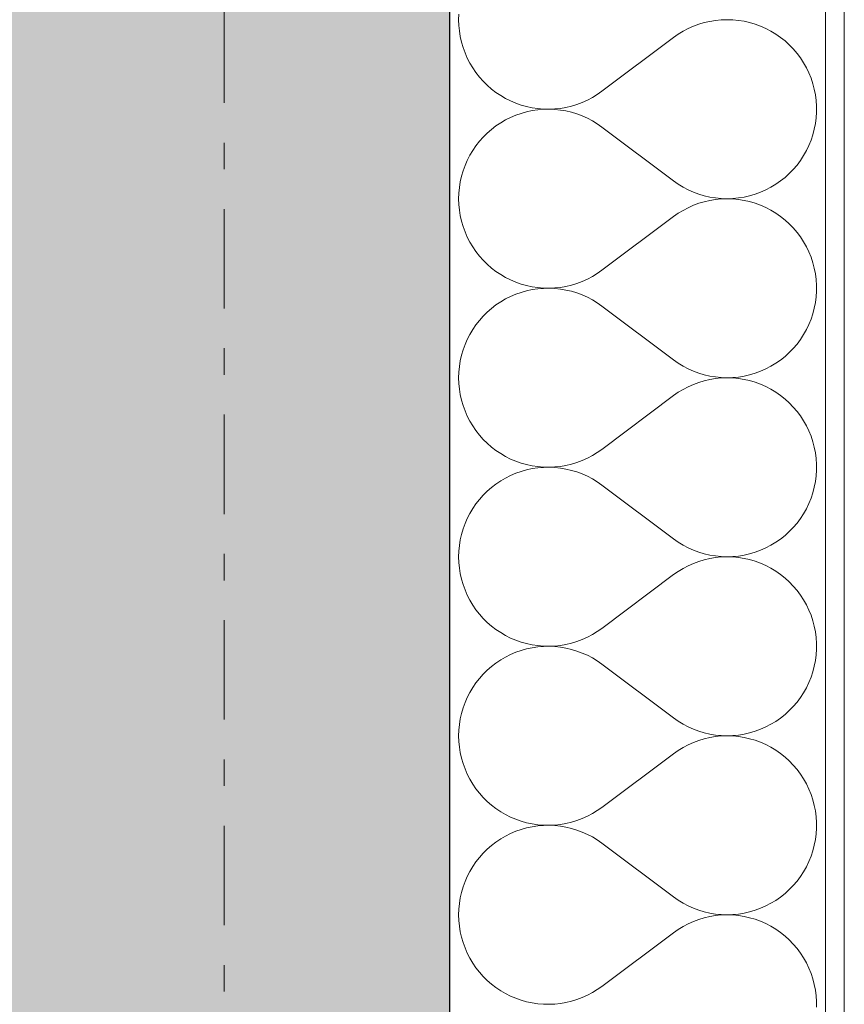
# Model space of a CAD drawing. Extents: x 100 to 2982, y 37 to 2050.
# Tile 89 of 130: x 2137 to 2181, y 808 to 860. Entities that reach past the tile are written whole.
import ezdxf
from ezdxf.xclip import XClip

# ---------------------------------------------------------------- set-up
doc = ezdxf.new("R2010")
doc.units = 0
doc.header["$MEASUREMENT"] = 0
doc.header["$XCLIPFRAME"] = 0
doc.linetypes.add('Przerywana podwójnie', pattern=[54.680554, 26.458333, -10.583333, 7.055556, -10.583333])
for name, color, linetype in [('410-K Osie', 7, 'Continuous'), ('420-K Ściany', 7, 'Continuous'), ('820-G Rysunki Obrazki', 7, 'Continuous')]:
    doc.layers.add(name, color=color, linetype=linetype)

# ---------------------------------------------------------------- blocks, each defined once
blk = doc.blocks.new('*X17')
at = {"layer": '420-K Ściany', "color": 174, "linetype": 'Continuous', "lineweight": 5, "ltscale": 0.2}
for p, q in [((2160.288, 860.442), (2160.278, 860.141)), ((2160.278, 860.141), (2160.288, 859.84)), ((2173.946, 860.101), (2173.645, 860.052)), ((2174.25, 860.131), (2173.946, 860.101)), ((2174.556, 860.141), (2174.25, 860.131)), ((2174.861, 860.132), (2174.556, 860.141)), ((2175.166, 860.103), (2174.861, 860.132)), ((2175.467, 860.055), (2175.166, 860.103)), ((2160.288, 859.84), (2160.316, 859.54)), ((2172.489, 859.665), (2172.218, 859.523)), ((2172.768, 859.789), (2172.489, 859.665)), ((2173.054, 859.896), (2172.768, 859.789)), ((2173.347, 859.983), (2173.054, 859.896)), ((2173.645, 860.052), (2173.347, 859.983)), ((2175.765, 859.987), (2175.467, 860.055)), ((2176.058, 859.901), (2175.765, 859.987)), ((2176.345, 859.795), (2176.058, 859.901)), ((2176.625, 859.672), (2176.345, 859.795)), ((2176.896, 859.531), (2176.625, 859.672)), ((2160.316, 859.54), (2160.364, 859.243)), ((2160.364, 859.243), (2160.43, 858.949)), ((2171.707, 859.189), (2167.897, 856.332)), ((2171.957, 859.364), (2171.707, 859.189)), ((2172.218, 859.523), (2171.957, 859.364)), ((2177.157, 859.373), (2176.896, 859.531)), ((2177.408, 859.198), (2177.157, 859.373)), ((2177.647, 859.008), (2177.408, 859.198)), ((2160.43, 858.949), (2160.514, 858.66)), ((2160.514, 858.66), (2160.617, 858.377)), ((2177.874, 858.803), (2177.647, 859.008)), ((2178.086, 858.583), (2177.874, 858.803)), ((2178.285, 858.351), (2178.086, 858.583)), ((2160.617, 858.377), (2160.738, 858.101)), ((2160.738, 858.101), (2160.875, 857.833)), ((2178.468, 858.106), (2178.285, 858.351)), ((2178.635, 857.85), (2178.468, 858.106)), ((2160.875, 857.833), (2161.029, 857.574)), ((2161.029, 857.574), (2161.2, 857.326)), ((2178.785, 857.584), (2178.635, 857.85)), ((2178.917, 857.309), (2178.785, 857.584)), ((2161.2, 857.326), (2161.385, 857.088)), ((2161.385, 857.088), (2161.586, 856.863)), ((2179.032, 857.026), (2178.917, 857.309)), ((2179.129, 856.736), (2179.032, 857.026)), ((2161.586, 856.863), (2161.8, 856.652)), ((2161.8, 856.652), (2162.027, 856.454)), ((2162.027, 856.454), (2162.266, 856.271)), ((2179.206, 856.44), (2179.129, 856.736)), ((2179.265, 856.14), (2179.206, 856.44)), ((2162.266, 856.271), (2162.516, 856.103)), ((2162.516, 856.103), (2162.777, 855.951)), ((2162.777, 855.951), (2163.046, 855.817)), ((2167.127, 855.861), (2167.394, 856.002)), ((2167.394, 856.002), (2167.651, 856.159)), ((2167.651, 856.159), (2167.897, 856.332)), ((2179.304, 855.837), (2179.265, 856.14)), ((2163.046, 855.817), (2163.324, 855.699)), ((2163.324, 855.699), (2163.608, 855.6)), ((2163.608, 855.6), (2163.898, 855.518)), ((2163.898, 855.518), (2164.192, 855.455)), ((2164.192, 855.455), (2164.49, 855.411)), ((2164.49, 855.411), (2164.791, 855.386)), ((2164.791, 855.386), (2165.092, 855.38)), ((2165.092, 855.38), (2165.393, 855.392)), ((2165.393, 855.392), (2165.692, 855.424)), ((2165.692, 855.424), (2165.989, 855.475)), ((2165.989, 855.475), (2166.282, 855.544)), ((2166.282, 855.544), (2166.57, 855.632)), ((2166.57, 855.632), (2166.852, 855.738)), ((2166.852, 855.738), (2167.127, 855.861)), ((2179.323, 855.532), (2179.304, 855.837)), ((2179.323, 855.226), (2179.323, 855.532)), ((2163.046, 854.942), (2162.777, 854.807)), ((2163.324, 855.059), (2163.046, 854.942)), ((2163.608, 855.159), (2163.324, 855.059)), ((2163.898, 855.24), (2163.608, 855.159)), ((2164.192, 855.303), (2163.898, 855.24)), ((2164.49, 855.347), (2164.192, 855.303)), ((2164.791, 855.373), (2164.49, 855.347)), ((2165.092, 855.379), (2164.791, 855.373)), ((2165.393, 855.366), (2165.092, 855.379)), ((2165.692, 855.334), (2165.393, 855.366)), ((2165.989, 855.284), (2165.692, 855.334)), ((2166.282, 855.214), (2165.989, 855.284)), ((2166.57, 855.127), (2166.282, 855.214)), ((2166.852, 855.021), (2166.57, 855.127)), ((2167.127, 854.897), (2166.852, 855.021)), ((2167.394, 854.757), (2167.127, 854.897)), ((2179.265, 854.618), (2179.304, 854.922)), ((2179.304, 854.922), (2179.323, 855.226)), ((2162.266, 854.488), (2162.027, 854.305)), ((2162.516, 854.656), (2162.266, 854.488)), ((2162.777, 854.807), (2162.516, 854.656)), ((2167.651, 854.6), (2167.394, 854.757)), ((2167.897, 854.427), (2167.651, 854.6)), ((2171.707, 851.57), (2167.897, 854.427)), ((2179.206, 854.319), (2179.265, 854.618)), ((2161.586, 853.895), (2161.385, 853.67)), ((2161.8, 854.107), (2161.586, 853.895)), ((2162.027, 854.305), (2161.8, 854.107)), ((2179.032, 853.733), (2179.129, 854.023)), ((2179.129, 854.023), (2179.206, 854.319)), ((2161.2, 853.433), (2161.029, 853.185)), ((2161.385, 853.67), (2161.2, 853.433)), ((2178.785, 853.175), (2178.917, 853.45)), ((2178.917, 853.45), (2179.032, 853.733)), ((2160.875, 852.926), (2160.738, 852.658)), ((2161.029, 853.185), (2160.875, 852.926)), ((2178.468, 852.652), (2178.635, 852.908)), ((2178.635, 852.908), (2178.785, 853.175)), ((2160.617, 852.382), (2160.514, 852.099)), ((2160.738, 852.658), (2160.617, 852.382)), ((2178.086, 852.175), (2178.285, 852.408)), ((2178.285, 852.408), (2178.468, 852.652)), ((2160.43, 851.81), (2160.364, 851.516)), ((2160.514, 852.099), (2160.43, 851.81)), ((2177.408, 851.56), (2177.647, 851.75)), ((2177.647, 851.75), (2177.874, 851.956)), ((2177.874, 851.956), (2178.086, 852.175)), ((2160.316, 851.218), (2160.288, 850.918)), ((2160.364, 851.516), (2160.316, 851.218)), ((2171.707, 851.57), (2171.957, 851.394)), ((2171.957, 851.394), (2172.218, 851.235)), ((2172.218, 851.235), (2172.489, 851.093)), ((2176.625, 851.086), (2176.896, 851.227)), ((2176.896, 851.227), (2177.157, 851.386)), ((2177.157, 851.386), (2177.408, 851.56)), ((2160.288, 850.918), (2160.278, 850.617)), ((2172.489, 851.093), (2172.768, 850.969)), ((2172.768, 850.969), (2173.054, 850.863)), ((2173.054, 850.863), (2173.347, 850.775)), ((2173.347, 850.775), (2173.645, 850.707)), ((2173.645, 850.707), (2173.946, 850.658)), ((2175.166, 850.656), (2175.467, 850.704)), ((2175.467, 850.704), (2175.765, 850.771)), ((2175.765, 850.771), (2176.058, 850.858)), ((2176.058, 850.858), (2176.345, 850.963)), ((2176.345, 850.963), (2176.625, 851.086)), ((2160.278, 850.617), (2160.288, 850.316)), ((2160.288, 850.316), (2160.316, 850.016)), ((2172.768, 850.266), (2172.489, 850.141)), ((2173.054, 850.372), (2172.768, 850.266)), ((2173.347, 850.459), (2173.054, 850.372)), ((2173.645, 850.528), (2173.347, 850.459)), ((2173.946, 850.577), (2173.645, 850.528)), ((2173.946, 850.658), (2174.25, 850.628)), ((2174.25, 850.607), (2173.946, 850.577)), ((2174.25, 850.628), (2174.556, 850.617)), ((2174.556, 850.617), (2174.25, 850.607)), ((2174.556, 850.617), (2174.861, 850.627)), ((2174.861, 850.608), (2174.556, 850.617)), ((2174.861, 850.627), (2175.166, 850.656)), ((2175.166, 850.579), (2174.861, 850.608)), ((2175.467, 850.531), (2175.166, 850.579)), ((2175.765, 850.463), (2175.467, 850.531)), ((2176.058, 850.377), (2175.765, 850.463)), ((2176.345, 850.272), (2176.058, 850.377)), ((2176.625, 850.148), (2176.345, 850.272)), ((2176.896, 850.007), (2176.625, 850.148)), ((2160.316, 850.016), (2160.364, 849.719)), ((2160.364, 849.719), (2160.43, 849.425)), ((2171.707, 849.665), (2167.897, 846.808)), ((2171.957, 849.84), (2171.707, 849.665)), ((2172.218, 849.999), (2171.957, 849.84)), ((2172.489, 850.141), (2172.218, 849.999)), ((2177.157, 849.849), (2176.896, 850.007)), ((2177.408, 849.675), (2177.157, 849.849)), ((2177.647, 849.484), (2177.408, 849.675)), ((2160.43, 849.425), (2160.514, 849.136)), ((2160.514, 849.136), (2160.617, 848.853)), ((2177.874, 849.279), (2177.647, 849.484)), ((2178.086, 849.06), (2177.874, 849.279)), ((2160.617, 848.853), (2160.738, 848.577)), ((2160.738, 848.577), (2160.875, 848.309)), ((2178.285, 848.827), (2178.086, 849.06)), ((2178.468, 848.582), (2178.285, 848.827)), ((2178.635, 848.326), (2178.468, 848.582)), ((2160.875, 848.309), (2161.029, 848.05)), ((2161.029, 848.05), (2161.2, 847.802)), ((2178.785, 848.06), (2178.635, 848.326)), ((2178.917, 847.785), (2178.785, 848.06)), ((2161.2, 847.802), (2161.385, 847.565)), ((2161.385, 847.565), (2161.586, 847.34)), ((2179.032, 847.502), (2178.917, 847.785)), ((2161.586, 847.34), (2161.8, 847.128)), ((2161.8, 847.128), (2162.027, 846.93)), ((2179.129, 847.212), (2179.032, 847.502)), ((2179.206, 846.916), (2179.129, 847.212)), ((2162.027, 846.93), (2162.266, 846.747)), ((2162.266, 846.747), (2162.516, 846.579)), ((2162.516, 846.579), (2162.777, 846.428)), ((2167.127, 846.337), (2167.394, 846.478)), ((2167.394, 846.478), (2167.651, 846.635)), ((2167.651, 846.635), (2167.897, 846.808)), ((2179.265, 846.616), (2179.206, 846.916)), ((2179.304, 846.313), (2179.265, 846.616)), ((2162.777, 846.428), (2163.046, 846.293)), ((2163.046, 846.293), (2163.324, 846.176)), ((2163.324, 846.176), (2163.608, 846.076)), ((2163.608, 846.076), (2163.898, 845.994)), ((2163.898, 845.994), (2164.192, 845.931)), ((2165.989, 845.951), (2166.282, 846.02)), ((2166.282, 846.02), (2166.57, 846.108)), ((2166.57, 846.108), (2166.852, 846.214)), ((2166.852, 846.214), (2167.127, 846.337)), ((2179.323, 846.008), (2179.304, 846.313)), ((2179.323, 845.703), (2179.323, 846.008)), ((2163.324, 845.535), (2163.046, 845.418)), ((2163.608, 845.635), (2163.324, 845.535)), ((2163.898, 845.716), (2163.608, 845.635)), ((2164.192, 845.779), (2163.898, 845.716)), ((2164.192, 845.931), (2164.49, 845.887)), ((2164.49, 845.824), (2164.192, 845.779)), ((2164.49, 845.887), (2164.791, 845.862)), ((2164.791, 845.849), (2164.49, 845.824)), ((2164.791, 845.862), (2165.092, 845.856)), ((2165.092, 845.855), (2164.791, 845.849)), ((2165.092, 845.856), (2165.393, 845.869)), ((2165.393, 845.842), (2165.092, 845.855)), ((2165.393, 845.869), (2165.692, 845.9)), ((2165.692, 845.811), (2165.393, 845.842)), ((2165.692, 845.9), (2165.989, 845.951)), ((2165.989, 845.76), (2165.692, 845.811)), ((2166.282, 845.691), (2165.989, 845.76)), ((2166.57, 845.603), (2166.282, 845.691)), ((2166.852, 845.497), (2166.57, 845.603)), ((2167.127, 845.374), (2166.852, 845.497)), ((2179.304, 845.398), (2179.323, 845.703)), ((2162.266, 844.964), (2162.027, 844.781)), ((2162.516, 845.132), (2162.266, 844.964)), ((2162.777, 845.283), (2162.516, 845.132)), ((2163.046, 845.418), (2162.777, 845.283)), ((2167.394, 845.233), (2167.127, 845.374)), ((2167.651, 845.076), (2167.394, 845.233)), ((2167.897, 844.903), (2167.651, 845.076)), ((2179.206, 844.795), (2179.265, 845.095)), ((2179.265, 845.095), (2179.304, 845.398)), ((2161.8, 844.583), (2161.586, 844.371)), ((2162.027, 844.781), (2161.8, 844.583)), ((2171.707, 842.046), (2167.897, 844.903)), ((2179.032, 844.209), (2179.129, 844.499)), ((2179.129, 844.499), (2179.206, 844.795)), ((2161.2, 843.909), (2161.029, 843.661)), ((2161.385, 844.146), (2161.2, 843.909)), ((2161.586, 844.371), (2161.385, 844.146)), ((2178.785, 843.651), (2178.917, 843.926)), ((2178.917, 843.926), (2179.032, 844.209)), ((2160.875, 843.402), (2160.738, 843.134)), ((2161.029, 843.661), (2160.875, 843.402)), ((2178.468, 843.129), (2178.635, 843.385)), ((2178.635, 843.385), (2178.785, 843.651)), ((2160.617, 842.858), (2160.514, 842.575)), ((2160.738, 843.134), (2160.617, 842.858)), ((2178.086, 842.651), (2178.285, 842.884)), ((2178.285, 842.884), (2178.468, 843.129)), ((2160.43, 842.286), (2160.364, 841.992)), ((2160.514, 842.575), (2160.43, 842.286)), ((2177.647, 842.227), (2177.874, 842.432)), ((2177.874, 842.432), (2178.086, 842.651)), ((2160.364, 841.992), (2160.316, 841.694)), ((2171.707, 842.046), (2171.957, 841.871)), ((2171.957, 841.871), (2172.218, 841.712)), ((2176.896, 841.704), (2177.157, 841.862)), ((2177.157, 841.862), (2177.408, 842.036)), ((2177.408, 842.036), (2177.647, 842.227)), ((2160.288, 841.395), (2160.278, 841.094)), ((2160.316, 841.694), (2160.288, 841.395)), ((2172.218, 841.712), (2172.489, 841.57)), ((2172.489, 841.57), (2172.768, 841.445)), ((2172.768, 841.445), (2173.054, 841.339)), ((2173.054, 841.339), (2173.347, 841.252)), ((2173.347, 841.252), (2173.645, 841.183)), ((2175.467, 841.18), (2175.765, 841.248)), ((2175.765, 841.248), (2176.058, 841.334)), ((2176.058, 841.334), (2176.345, 841.439)), ((2176.345, 841.439), (2176.625, 841.563)), ((2176.625, 841.563), (2176.896, 841.704)), ((2160.278, 841.094), (2160.288, 840.792)), ((2160.288, 840.792), (2160.316, 840.493)), ((2172.768, 840.742), (2172.489, 840.618)), ((2173.054, 840.848), (2172.768, 840.742)), ((2173.347, 840.935), (2173.054, 840.848)), ((2173.645, 841.004), (2173.347, 840.935)), ((2173.645, 841.183), (2173.946, 841.134)), ((2173.946, 841.053), (2173.645, 841.004)), ((2173.946, 841.134), (2174.25, 841.104)), ((2174.25, 841.083), (2173.946, 841.053)), ((2174.25, 841.104), (2174.556, 841.094)), ((2174.556, 841.094), (2174.25, 841.083)), ((2174.556, 841.094), (2174.861, 841.103)), ((2174.861, 841.084), (2174.556, 841.094)), ((2174.861, 841.103), (2175.166, 841.132)), ((2175.166, 841.055), (2174.861, 841.084)), ((2175.166, 841.132), (2175.467, 841.18)), ((2175.467, 841.007), (2175.166, 841.055)), ((2175.765, 840.939), (2175.467, 841.007)), ((2176.058, 840.853), (2175.765, 840.939)), ((2176.345, 840.748), (2176.058, 840.853)), ((2176.625, 840.624), (2176.345, 840.748)), ((2160.316, 840.493), (2160.364, 840.195)), ((2160.364, 840.195), (2160.43, 839.901)), ((2171.957, 840.317), (2171.707, 840.141)), ((2172.218, 840.476), (2171.957, 840.317)), ((2172.489, 840.618), (2172.218, 840.476)), ((2176.896, 840.483), (2176.625, 840.624)), ((2177.157, 840.325), (2176.896, 840.483)), ((2177.408, 840.151), (2177.157, 840.325)), ((2160.43, 839.901), (2160.514, 839.612)), ((2171.707, 840.141), (2167.897, 837.284)), ((2177.647, 839.96), (2177.408, 840.151)), ((2177.874, 839.755), (2177.647, 839.96)), ((2178.086, 839.536), (2177.874, 839.755)), ((2160.514, 839.612), (2160.617, 839.329)), ((2160.617, 839.329), (2160.738, 839.053)), ((2178.285, 839.303), (2178.086, 839.536)), ((2178.468, 839.059), (2178.285, 839.303)), ((2160.738, 839.053), (2160.875, 838.785)), ((2160.875, 838.785), (2161.029, 838.526)), ((2178.635, 838.803), (2178.468, 839.059)), ((2178.785, 838.536), (2178.635, 838.803)), ((2161.029, 838.526), (2161.2, 838.278)), ((2161.2, 838.278), (2161.385, 838.041)), ((2178.917, 838.261), (2178.785, 838.536)), ((2179.032, 837.978), (2178.917, 838.261)), ((2161.385, 838.041), (2161.586, 837.816)), ((2161.586, 837.816), (2161.8, 837.604)), ((2161.8, 837.604), (2162.027, 837.406)), ((2179.129, 837.688), (2179.032, 837.978)), ((2179.206, 837.392), (2179.129, 837.688)), ((2162.027, 837.406), (2162.266, 837.223)), ((2162.266, 837.223), (2162.516, 837.055)), ((2162.516, 837.055), (2162.777, 836.904)), ((2167.394, 836.954), (2167.651, 837.111)), ((2167.651, 837.111), (2167.897, 837.284)), ((2179.265, 837.092), (2179.206, 837.392)), ((2179.304, 836.789), (2179.265, 837.092)), ((2162.777, 836.904), (2163.046, 836.769)), ((2163.046, 836.769), (2163.324, 836.652)), ((2163.324, 836.652), (2163.608, 836.552)), ((2163.608, 836.552), (2163.898, 836.471)), ((2166.282, 836.497), (2166.57, 836.584)), ((2166.57, 836.584), (2166.852, 836.69)), ((2166.852, 836.69), (2167.127, 836.813)), ((2167.127, 836.813), (2167.394, 836.954)), ((2179.323, 836.484), (2179.304, 836.789)), ((2163.324, 836.012), (2163.046, 835.894)), ((2163.608, 836.111), (2163.324, 836.012)), ((2163.898, 836.193), (2163.608, 836.111)), ((2163.898, 836.471), (2164.192, 836.408)), ((2164.192, 836.256), (2163.898, 836.193)), ((2164.192, 836.408), (2164.49, 836.363)), ((2164.49, 836.3), (2164.192, 836.256)), ((2164.49, 836.363), (2164.791, 836.338)), ((2164.791, 836.325), (2164.49, 836.3)), ((2164.791, 836.338), (2165.092, 836.332)), ((2165.092, 836.331), (2164.791, 836.325)), ((2165.092, 836.332), (2165.393, 836.345)), ((2165.393, 836.319), (2165.092, 836.331)), ((2165.393, 836.345), (2165.692, 836.377)), ((2165.692, 836.287), (2165.393, 836.319)), ((2165.692, 836.377), (2165.989, 836.427)), ((2165.989, 836.236), (2165.692, 836.287)), ((2165.989, 836.427), (2166.282, 836.497)), ((2166.282, 836.167), (2165.989, 836.236)), ((2166.57, 836.079), (2166.282, 836.167)), ((2166.852, 835.973), (2166.57, 836.079)), ((2179.304, 835.874), (2179.323, 836.179)), ((2179.323, 836.179), (2179.323, 836.484)), ((2162.516, 835.608), (2162.266, 835.44)), ((2162.777, 835.759), (2162.516, 835.608)), ((2163.046, 835.894), (2162.777, 835.759)), ((2167.127, 835.85), (2166.852, 835.973)), ((2167.394, 835.709), (2167.127, 835.85)), ((2167.651, 835.552), (2167.394, 835.709)), ((2167.897, 835.379), (2167.651, 835.552)), ((2179.206, 835.271), (2179.265, 835.571)), ((2179.265, 835.571), (2179.304, 835.874)), ((2161.8, 835.059), (2161.586, 834.848)), ((2162.027, 835.257), (2161.8, 835.059)), ((2162.266, 835.44), (2162.027, 835.257)), ((2171.707, 832.522), (2167.897, 835.379)), ((2179.032, 834.685), (2179.129, 834.975)), ((2179.129, 834.975), (2179.206, 835.271)), ((2161.385, 834.623), (2161.2, 834.385)), ((2161.586, 834.848), (2161.385, 834.623)), ((2178.917, 834.402), (2179.032, 834.685)), ((2161.029, 834.137), (2160.875, 833.878)), ((2161.2, 834.385), (2161.029, 834.137)), ((2178.635, 833.861), (2178.785, 834.127)), ((2178.785, 834.127), (2178.917, 834.402)), ((2160.738, 833.61), (2160.617, 833.334)), ((2160.875, 833.878), (2160.738, 833.61)), ((2178.285, 833.36), (2178.468, 833.605)), ((2178.468, 833.605), (2178.635, 833.861)), ((2160.514, 833.051), (2160.43, 832.762)), ((2160.617, 833.334), (2160.514, 833.051)), ((2177.647, 832.703), (2177.874, 832.908)), ((2177.874, 832.908), (2178.086, 833.127)), ((2178.086, 833.127), (2178.285, 833.36)), ((2160.364, 832.468), (2160.316, 832.171)), ((2160.43, 832.762), (2160.364, 832.468)), ((2171.707, 832.522), (2171.957, 832.347)), ((2171.957, 832.347), (2172.218, 832.188)), ((2176.896, 832.18), (2177.157, 832.338)), ((2177.157, 832.338), (2177.408, 832.513)), ((2177.408, 832.513), (2177.647, 832.703)), ((2160.288, 831.871), (2160.278, 831.57)), ((2160.316, 832.171), (2160.288, 831.871)), ((2172.218, 832.188), (2172.489, 832.046)), ((2172.489, 832.046), (2172.768, 831.921)), ((2172.768, 831.921), (2173.054, 831.815)), ((2173.054, 831.815), (2173.347, 831.728)), ((2175.765, 831.724), (2176.058, 831.81)), ((2176.058, 831.81), (2176.345, 831.915)), ((2176.345, 831.915), (2176.625, 832.039)), ((2176.625, 832.039), (2176.896, 832.18)), ((2160.278, 831.57), (2160.288, 831.269)), ((2173.054, 831.324), (2172.768, 831.218)), ((2173.347, 831.412), (2173.054, 831.324)), ((2173.347, 831.728), (2173.645, 831.659)), ((2173.645, 831.48), (2173.347, 831.412)), ((2173.645, 831.659), (2173.946, 831.61)), ((2173.946, 831.53), (2173.645, 831.48)), ((2173.946, 831.61), (2174.25, 831.58)), ((2174.25, 831.559), (2173.946, 831.53)), ((2174.25, 831.58), (2174.556, 831.57)), ((2174.556, 831.57), (2174.25, 831.559)), ((2174.556, 831.57), (2174.861, 831.579)), ((2174.861, 831.56), (2174.556, 831.57)), ((2174.861, 831.579), (2175.166, 831.608)), ((2175.166, 831.532), (2174.861, 831.56)), ((2175.166, 831.608), (2175.467, 831.656)), ((2175.467, 831.483), (2175.166, 831.532)), ((2175.467, 831.656), (2175.765, 831.724)), ((2175.765, 831.416), (2175.467, 831.483)), ((2176.058, 831.329), (2175.765, 831.416)), ((2176.345, 831.224), (2176.058, 831.329)), ((2160.288, 831.269), (2160.316, 830.969)), ((2160.316, 830.969), (2160.364, 830.671)), ((2171.957, 830.793), (2171.707, 830.617)), ((2172.218, 830.952), (2171.957, 830.793)), ((2172.489, 831.094), (2172.218, 830.952)), ((2172.768, 831.218), (2172.489, 831.094)), ((2176.625, 831.101), (2176.345, 831.224)), ((2176.896, 830.96), (2176.625, 831.101)), ((2177.157, 830.801), (2176.896, 830.96)), ((2177.408, 830.627), (2177.157, 830.801)), ((2160.364, 830.671), (2160.43, 830.377)), ((2160.43, 830.377), (2160.514, 830.088)), ((2171.707, 830.617), (2167.897, 827.76)), ((2177.647, 830.437), (2177.408, 830.627)), ((2177.874, 830.231), (2177.647, 830.437)), ((2160.514, 830.088), (2160.617, 829.805)), ((2160.617, 829.805), (2160.738, 829.529)), ((2178.086, 830.012), (2177.874, 830.231)), ((2178.285, 829.78), (2178.086, 830.012)), ((2178.468, 829.535), (2178.285, 829.78)), ((2160.738, 829.529), (2160.875, 829.261)), ((2160.875, 829.261), (2161.029, 829.003)), ((2178.635, 829.279), (2178.468, 829.535)), ((2178.785, 829.013), (2178.635, 829.279)), ((2161.029, 829.003), (2161.2, 828.754)), ((2161.2, 828.754), (2161.385, 828.517)), ((2178.917, 828.737), (2178.785, 829.013)), ((2179.032, 828.454), (2178.917, 828.737)), ((2161.385, 828.517), (2161.586, 828.292)), ((2161.586, 828.292), (2161.8, 828.08)), ((2179.129, 828.164), (2179.032, 828.454)), ((2179.206, 827.869), (2179.129, 828.164)), ((2161.8, 828.08), (2162.027, 827.882)), ((2162.027, 827.882), (2162.266, 827.699)), ((2162.266, 827.699), (2162.516, 827.532)), ((2167.651, 827.587), (2167.897, 827.76)), ((2179.265, 827.569), (2179.206, 827.869)), ((2162.516, 827.532), (2162.777, 827.38)), ((2162.777, 827.38), (2163.046, 827.245)), ((2163.046, 827.245), (2163.324, 827.128)), ((2163.324, 827.128), (2163.608, 827.028)), ((2166.57, 827.06), (2166.852, 827.166)), ((2166.852, 827.166), (2167.127, 827.29)), ((2167.127, 827.29), (2167.394, 827.43)), ((2167.394, 827.43), (2167.651, 827.587)), ((2179.304, 827.266), (2179.265, 827.569)), ((2179.323, 826.961), (2179.304, 827.266)), ((2163.608, 826.587), (2163.324, 826.488)), ((2163.608, 827.028), (2163.898, 826.947)), ((2163.898, 826.669), (2163.608, 826.587)), ((2163.898, 826.947), (2164.192, 826.884)), ((2164.192, 826.732), (2163.898, 826.669)), ((2164.192, 826.884), (2164.49, 826.84)), ((2164.49, 826.776), (2164.192, 826.732)), ((2164.49, 826.84), (2164.791, 826.814)), ((2164.791, 826.801), (2164.49, 826.776)), ((2164.791, 826.814), (2165.092, 826.808)), ((2165.092, 826.808), (2164.791, 826.801)), ((2165.092, 826.808), (2165.393, 826.821)), ((2165.393, 826.795), (2165.092, 826.808)), ((2165.393, 826.821), (2165.692, 826.853)), ((2165.692, 826.763), (2165.393, 826.795)), ((2165.692, 826.853), (2165.989, 826.903)), ((2165.989, 826.712), (2165.692, 826.763)), ((2165.989, 826.903), (2166.282, 826.973)), ((2166.282, 826.643), (2165.989, 826.712)), ((2166.282, 826.973), (2166.57, 827.06)), ((2166.57, 826.555), (2166.282, 826.643)), ((2179.304, 826.35), (2179.323, 826.655)), ((2179.323, 826.655), (2179.323, 826.961)), ((2162.516, 826.084), (2162.266, 825.917)), ((2162.777, 826.236), (2162.516, 826.084)), ((2163.046, 826.37), (2162.777, 826.236)), ((2163.324, 826.488), (2163.046, 826.37)), ((2166.852, 826.449), (2166.57, 826.555)), ((2167.127, 826.326), (2166.852, 826.449)), ((2167.394, 826.186), (2167.127, 826.326)), ((2167.651, 826.028), (2167.394, 826.186)), ((2179.265, 826.047), (2179.304, 826.35)), ((2161.8, 825.536), (2161.586, 825.324)), ((2162.027, 825.733), (2161.8, 825.536)), ((2162.266, 825.917), (2162.027, 825.733)), ((2167.897, 825.855), (2167.651, 826.028)), ((2171.707, 822.998), (2167.897, 825.855)), ((2179.129, 825.452), (2179.206, 825.747)), ((2179.206, 825.747), (2179.265, 826.047)), ((2161.385, 825.099), (2161.2, 824.862)), ((2161.586, 825.324), (2161.385, 825.099)), ((2178.917, 824.878), (2179.032, 825.162)), ((2179.032, 825.162), (2179.129, 825.452)), ((2161.029, 824.613), (2160.875, 824.354)), ((2161.2, 824.862), (2161.029, 824.613)), ((2178.635, 824.337), (2178.785, 824.603)), ((2178.785, 824.603), (2178.917, 824.878)), ((2160.738, 824.087), (2160.617, 823.81)), ((2160.875, 824.354), (2160.738, 824.087)), ((2178.285, 823.836), (2178.468, 824.081)), ((2178.468, 824.081), (2178.635, 824.337)), ((2160.514, 823.527), (2160.43, 823.238)), ((2160.617, 823.81), (2160.514, 823.527)), ((2177.874, 823.384), (2178.086, 823.604)), ((2178.086, 823.604), (2178.285, 823.836)), ((2160.364, 822.944), (2160.316, 822.647)), ((2160.43, 823.238), (2160.364, 822.944)), ((2171.707, 822.998), (2171.957, 822.823)), ((2177.157, 822.814), (2177.408, 822.989)), ((2177.408, 822.989), (2177.647, 823.179)), ((2177.647, 823.179), (2177.874, 823.384)), ((2160.316, 822.647), (2160.288, 822.347)), ((2171.957, 822.823), (2172.218, 822.664)), ((2172.218, 822.664), (2172.489, 822.522)), ((2172.489, 822.522), (2172.768, 822.398)), ((2172.768, 822.398), (2173.054, 822.292)), ((2176.058, 822.287), (2176.345, 822.392)), ((2176.345, 822.392), (2176.625, 822.515)), ((2176.625, 822.515), (2176.896, 822.656)), ((2176.896, 822.656), (2177.157, 822.814)), ((2160.288, 822.347), (2160.278, 822.046)), ((2160.278, 822.046), (2160.288, 821.745)), ((2173.054, 822.292), (2173.347, 822.204)), ((2173.347, 821.888), (2173.054, 821.8)), ((2173.347, 822.204), (2173.645, 822.135)), ((2173.645, 821.956), (2173.347, 821.888)), ((2173.645, 822.135), (2173.946, 822.086)), ((2173.946, 822.006), (2173.645, 821.956)), ((2173.946, 822.086), (2174.25, 822.056)), ((2174.25, 822.036), (2173.946, 822.006)), ((2174.25, 822.056), (2174.556, 822.046)), ((2174.556, 822.046), (2174.25, 822.036)), ((2174.556, 822.046), (2174.861, 822.055)), ((2174.861, 822.037), (2174.556, 822.046)), ((2174.861, 822.055), (2175.166, 822.084)), ((2175.166, 822.008), (2174.861, 822.037)), ((2175.166, 822.084), (2175.467, 822.132)), ((2175.467, 821.959), (2175.166, 822.008)), ((2175.467, 822.132), (2175.765, 822.2)), ((2175.765, 821.892), (2175.467, 821.959)), ((2175.765, 822.2), (2176.058, 822.287)), ((2176.058, 821.805), (2175.765, 821.892)), ((2160.288, 821.745), (2160.316, 821.445)), ((2160.316, 821.445), (2160.364, 821.148)), ((2172.218, 821.428), (2171.957, 821.269)), ((2172.489, 821.57), (2172.218, 821.428)), ((2172.768, 821.694), (2172.489, 821.57)), ((2173.054, 821.8), (2172.768, 821.694)), ((2176.345, 821.7), (2176.058, 821.805)), ((2176.625, 821.577), (2176.345, 821.7)), ((2176.896, 821.436), (2176.625, 821.577)), ((2177.157, 821.278), (2176.896, 821.436)), ((2160.364, 821.148), (2160.43, 820.854)), ((2160.43, 820.854), (2160.514, 820.565)), ((2171.707, 821.094), (2167.897, 818.236)), ((2171.957, 821.269), (2171.707, 821.094)), ((2177.408, 821.103), (2177.157, 821.278)), ((2177.647, 820.913), (2177.408, 821.103)), ((2177.874, 820.708), (2177.647, 820.913)), ((2160.514, 820.565), (2160.617, 820.281)), ((2178.086, 820.488), (2177.874, 820.708)), ((2178.285, 820.256), (2178.086, 820.488)), ((2160.617, 820.281), (2160.738, 820.005)), ((2160.738, 820.005), (2160.875, 819.737)), ((2178.468, 820.011), (2178.285, 820.256)), ((2178.635, 819.755), (2178.468, 820.011)), ((2160.875, 819.737), (2161.029, 819.479)), ((2161.029, 819.479), (2161.2, 819.23)), ((2178.785, 819.489), (2178.635, 819.755)), ((2178.917, 819.213), (2178.785, 819.489)), ((2161.2, 819.23), (2161.385, 818.993)), ((2161.385, 818.993), (2161.586, 818.768)), ((2161.586, 818.768), (2161.8, 818.556)), ((2179.032, 818.93), (2178.917, 819.213)), ((2179.129, 818.64), (2179.032, 818.93)), ((2161.8, 818.556), (2162.027, 818.358)), ((2162.027, 818.358), (2162.266, 818.175)), ((2167.651, 818.063), (2167.897, 818.236)), ((2179.206, 818.345), (2179.129, 818.64)), ((2179.265, 818.045), (2179.206, 818.345)), ((2162.266, 818.175), (2162.516, 818.008)), ((2162.516, 818.008), (2162.777, 817.856)), ((2162.777, 817.856), (2163.046, 817.722)), ((2163.046, 817.722), (2163.324, 817.604)), ((2166.852, 817.642), (2167.127, 817.766)), ((2167.127, 817.766), (2167.394, 817.906)), ((2167.394, 817.906), (2167.651, 818.063)), ((2179.304, 817.742), (2179.265, 818.045)), ((2179.323, 817.437), (2179.304, 817.742)), ((2163.324, 817.604), (2163.608, 817.504)), ((2163.608, 817.504), (2163.898, 817.423)), ((2163.898, 817.145), (2163.608, 817.064)), ((2163.898, 817.423), (2164.192, 817.36)), ((2164.192, 817.208), (2163.898, 817.145)), ((2164.192, 817.36), (2164.49, 817.316)), ((2164.49, 817.252), (2164.192, 817.208)), ((2164.49, 817.316), (2164.791, 817.291)), ((2164.791, 817.277), (2164.49, 817.252)), ((2164.791, 817.291), (2165.092, 817.284)), ((2165.092, 817.284), (2164.791, 817.277)), ((2165.092, 817.284), (2165.393, 817.297)), ((2165.393, 817.271), (2165.092, 817.284)), ((2165.393, 817.297), (2165.692, 817.329)), ((2165.692, 817.239), (2165.393, 817.271)), ((2165.692, 817.329), (2165.989, 817.38)), ((2165.989, 817.188), (2165.692, 817.239)), ((2165.989, 817.38), (2166.282, 817.449)), ((2166.282, 817.119), (2165.989, 817.188)), ((2166.282, 817.449), (2166.57, 817.537)), ((2166.57, 817.537), (2166.852, 817.642)), ((2179.323, 817.131), (2179.323, 817.437)), ((2162.777, 816.712), (2162.516, 816.56)), ((2163.046, 816.847), (2162.777, 816.712)), ((2163.324, 816.964), (2163.046, 816.847)), ((2163.608, 817.064), (2163.324, 816.964)), ((2166.57, 817.031), (2166.282, 817.119)), ((2166.852, 816.926), (2166.57, 817.031)), ((2167.127, 816.802), (2166.852, 816.926)), ((2167.394, 816.662), (2167.127, 816.802)), ((2167.651, 816.505), (2167.394, 816.662)), ((2179.265, 816.523), (2179.304, 816.826)), ((2179.304, 816.826), (2179.323, 817.131)), ((2162.027, 816.21), (2161.8, 816.012)), ((2162.266, 816.393), (2162.027, 816.21)), ((2162.516, 816.56), (2162.266, 816.393)), ((2167.897, 816.332), (2167.651, 816.505)), ((2171.707, 813.474), (2167.897, 816.332)), ((2179.129, 815.928), (2179.206, 816.223)), ((2179.206, 816.223), (2179.265, 816.523)), ((2161.385, 815.575), (2161.2, 815.338)), ((2161.586, 815.8), (2161.385, 815.575)), ((2161.8, 816.012), (2161.586, 815.8)), ((2178.917, 815.355), (2179.032, 815.638)), ((2179.032, 815.638), (2179.129, 815.928)), ((2161.029, 815.089), (2160.875, 814.831)), ((2161.2, 815.338), (2161.029, 815.089)), ((2178.635, 814.813), (2178.785, 815.079)), ((2178.785, 815.079), (2178.917, 815.355)), ((2160.738, 814.563), (2160.617, 814.287)), ((2160.875, 814.831), (2160.738, 814.563)), ((2178.285, 814.312), (2178.468, 814.557)), ((2178.468, 814.557), (2178.635, 814.813)), ((2160.514, 814.003), (2160.43, 813.714)), ((2160.617, 814.287), (2160.514, 814.003)), ((2177.874, 813.86), (2178.086, 814.08)), ((2178.086, 814.08), (2178.285, 814.312)), ((2160.43, 813.714), (2160.364, 813.42)), ((2177.408, 813.465), (2177.647, 813.655)), ((2177.647, 813.655), (2177.874, 813.86)), ((2160.316, 813.123), (2160.288, 812.823)), ((2160.364, 813.42), (2160.316, 813.123)), ((2171.707, 813.474), (2171.957, 813.299)), ((2171.957, 813.299), (2172.218, 813.14)), ((2172.218, 813.14), (2172.489, 812.998)), ((2172.489, 812.998), (2172.768, 812.874)), ((2176.345, 812.868), (2176.625, 812.991)), ((2176.625, 812.991), (2176.896, 813.132)), ((2176.896, 813.132), (2177.157, 813.29)), ((2177.157, 813.29), (2177.408, 813.465)), ((2160.288, 812.823), (2160.278, 812.522)), ((2160.278, 812.522), (2160.288, 812.221)), ((2172.768, 812.874), (2173.054, 812.768)), ((2173.054, 812.768), (2173.347, 812.68)), ((2173.347, 812.68), (2173.645, 812.612)), ((2173.645, 812.433), (2173.347, 812.364)), ((2173.645, 812.612), (2173.946, 812.562)), ((2173.946, 812.482), (2173.645, 812.433)), ((2173.946, 812.562), (2174.25, 812.532)), ((2174.25, 812.512), (2173.946, 812.482)), ((2174.25, 812.532), (2174.556, 812.522)), ((2174.556, 812.522), (2174.25, 812.512)), ((2174.556, 812.522), (2174.861, 812.531)), ((2174.861, 812.513), (2174.556, 812.522)), ((2174.861, 812.531), (2175.166, 812.56)), ((2175.166, 812.484), (2174.861, 812.513)), ((2175.166, 812.56), (2175.467, 812.609)), ((2175.467, 812.436), (2175.166, 812.484)), ((2175.467, 812.609), (2175.765, 812.676)), ((2175.765, 812.368), (2175.467, 812.436)), ((2175.765, 812.676), (2176.058, 812.763)), ((2176.058, 812.763), (2176.345, 812.868)), ((2160.288, 812.221), (2160.316, 811.921)), ((2160.316, 811.921), (2160.364, 811.624)), ((2172.489, 812.046), (2172.218, 811.904)), ((2172.768, 812.17), (2172.489, 812.046)), ((2173.054, 812.276), (2172.768, 812.17)), ((2173.347, 812.364), (2173.054, 812.276)), ((2176.058, 812.282), (2175.765, 812.368)), ((2176.345, 812.176), (2176.058, 812.282)), ((2176.625, 812.053), (2176.345, 812.176)), ((2176.896, 811.912), (2176.625, 812.053)), ((2177.157, 811.754), (2176.896, 811.912)), ((2160.364, 811.624), (2160.43, 811.33)), ((2171.707, 811.57), (2167.897, 808.713)), ((2171.957, 811.745), (2171.707, 811.57)), ((2172.218, 811.904), (2171.957, 811.745)), ((2177.408, 811.579), (2177.157, 811.754)), ((2177.647, 811.389), (2177.408, 811.579)), ((2177.874, 811.184), (2177.647, 811.389)), ((2160.43, 811.33), (2160.514, 811.041)), ((2160.514, 811.041), (2160.617, 810.758)), ((2178.086, 810.964), (2177.874, 811.184)), ((2178.285, 810.732), (2178.086, 810.964)), ((2160.617, 810.758), (2160.738, 810.482)), ((2160.738, 810.482), (2160.875, 810.214)), ((2178.468, 810.487), (2178.285, 810.732)), ((2178.635, 810.231), (2178.468, 810.487)), ((2160.875, 810.214), (2161.029, 809.955)), ((2161.029, 809.955), (2161.2, 809.706)), ((2178.785, 809.965), (2178.635, 810.231)), ((2178.917, 809.69), (2178.785, 809.965)), ((2161.2, 809.706), (2161.385, 809.469)), ((2161.385, 809.469), (2161.586, 809.244)), ((2179.032, 809.406), (2178.917, 809.69)), ((2179.129, 809.117), (2179.032, 809.406)), ((2161.586, 809.244), (2161.8, 809.033)), ((2161.8, 809.033), (2162.027, 808.835)), ((2162.027, 808.835), (2162.266, 808.652)), ((2179.206, 808.821), (2179.129, 809.117)), ((2179.265, 808.521), (2179.206, 808.821)), ((2162.266, 808.652), (2162.516, 808.484)), ((2162.516, 808.484), (2162.777, 808.332)), ((2162.777, 808.332), (2163.046, 808.198)), ((2166.852, 808.119), (2167.127, 808.242)), ((2167.127, 808.242), (2167.394, 808.382)), ((2167.394, 808.382), (2167.651, 808.54)), ((2167.651, 808.54), (2167.897, 808.713)), ((2179.304, 808.218), (2179.265, 808.521)), ((2163.046, 808.198), (2163.324, 808.08)), ((2163.324, 808.08), (2163.608, 807.981)), ((2163.608, 807.981), (2163.898, 807.899)), ((2163.898, 807.899), (2164.192, 807.836)), ((2164.192, 807.836), (2164.49, 807.792)), ((2164.49, 807.792), (2164.791, 807.767)), ((2164.791, 807.767), (2165.092, 807.76)), ((2165.092, 807.76), (2165.393, 807.773)), ((2165.393, 807.773), (2165.692, 807.805)), ((2165.692, 807.805), (2165.989, 807.856)), ((2165.989, 807.856), (2166.282, 807.925)), ((2166.282, 807.925), (2166.57, 808.013)), ((2166.57, 808.013), (2166.852, 808.119)), ((2179.323, 807.913), (2179.304, 808.218)), ((2179.323, 807.607), (2179.323, 807.913))]:
    blk.add_line(p, q, dxfattribs=at)
blk = doc.blocks.new('Rysunek_1_1', base_point=(-18316.349, -206.526))
at = {"layer": '420-K Ściany', "linetype": 'Continuous', "lineweight": 5}
h = blk.add_hatch(dxfattribs=at)
h.set_pattern_fill('Tynk_0001', color=176, style=0, pattern_type=2)
h.set_pattern_definition([(0, (-18316.349, -206.5255), (0, 8.660254), [0, -5]), (0, (-18313.849, -202.195), (0, 8.660254), [0, -5])])
h.paths.add_polyline_path([(2180.802, 1031.509), (2179.802, 1031.509), (2179.802, 785.009), (2180.802, 785.009)])
at = {"layer": '420-K Ściany', "linetype": 'Continuous', "lineweight": 13}
blk.add_hatch(color=62, dxfattribs=at).paths.add_polyline_path([(2135.802, 1010.509), (2135.802, 803.009), (2159.802, 803.009), (2159.802, 1010.509)])
at = {"layer": '410-K Osie', "color": 4, "linetype": 'Przerywana podwójnie', "lineweight": 13, "ltscale": 0.2}
blk.add_line((2147.802, 1801.509), (2147.802, 517.46), dxfattribs=at)
blk.add_line((2147.802, 1801.509), (2147.802, 517.46), dxfattribs=at)
at = {"layer": '420-K Ściany', "color": 67, "linetype": 'Continuous', "lineweight": 13, "ltscale": 0.2}
blk.add_line((2179.802, 785.009), (2179.802, 1031.509), dxfattribs=at)
at = {"layer": '420-K Ściany', "color": 27, "linetype": 'Continuous', "lineweight": 25, "ltscale": 0.2}
blk.add_line((2159.802, 803.009), (2159.802, 1010.509), dxfattribs=at)
at = {"layer": '420-K Ściany', "color": 47, "linetype": 'Continuous', "lineweight": 15, "ltscale": 0.2, "flags": 128}
blk.add_lwpolyline([(2180.802, 785.009), (2180.802, 1031.509)], dxfattribs=at)
at = {"color": 65, "linetype": 'Continuous', "lineweight": 13, "ltscale": 0.2}
blk.add_blockref('*X17', (0, 0), dxfattribs=at)

msp = doc.modelspace()

# ---------------------------------------------------------------- block references
at = {"layer": '820-G Rysunki Obrazki', "color": 65, "linetype": 'Continuous', "lineweight": 13, "ltscale": 0.2}
ref = msp.add_blockref('Rysunek_1_1', (-18316.349, -206.526), dxfattribs=at)
XClip(ref).set_block_clipping_path([(244.527027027, 75.2081975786), (2570.9054054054, 2024.1891891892)])

doc.saveas('drawing.dxf')
